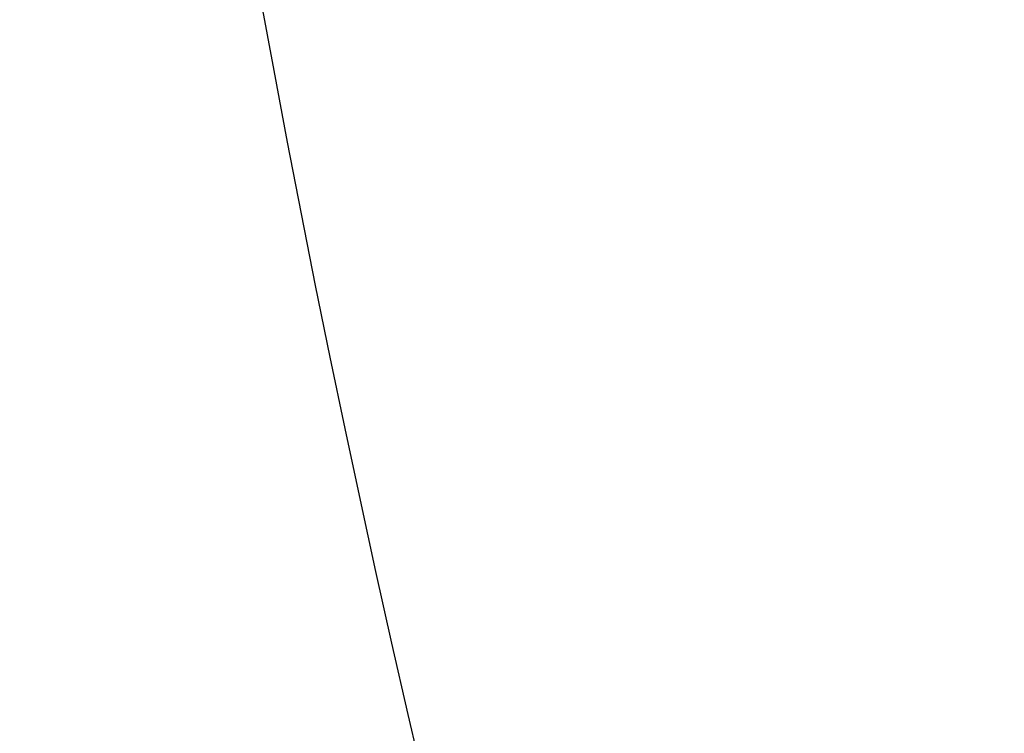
# Model space of a CAD drawing. Header units: millimetres. Extents: x -229 to 229, y -17 to 790.
# Tile 148 of 256: x -224.0065 to -223.9059, y 389.5944 to 389.6673. Entities that reach past the tile are written whole.
import ezdxf

# ---------------------------------------------------------------- set-up
doc = ezdxf.new("R2010")
doc.units = ezdxf.units.MM
doc.header["$MEASUREMENT"] = 0
doc.layers.add('Default', color=7, linetype='Continuous', true_color=0x000000)

# ---------------------------------------------------------------- blocks, each defined once
blk = doc.blocks.new('Block 01')
at = {"layer": 'Default'}
blk.add_open_spline([(-223.95123, 391.31761, 69.31312), (-223.94261, 391.28954, 69.31372), (-223.74638, 390.65282, 69.32692), (-223.3267, 389.41952, 69.3405), (-222.57754, 387.6752, 69.3183), (-221.66604, 386.02106, 69.25274), (-220.59007, 384.48645, 69.14751), (-219.3505, 383.09486, 69.00962), (-217.9751, 381.84697, 68.84528), (-216.49164, 380.74344, 68.66074), (-214.92478, 379.76734, 68.46003), (-213.29914, 378.90171, 68.24721), (-211.07115, 377.87423, 67.95023), (-208.20628, 376.78878, 67.55973), (-204.69562, 375.71367, 67.07114), (-201.14053, 374.80722, 66.56812), (-197.55691, 374.02835, 66.05467), (-193.95399, 373.34937, 65.53314), (-190.33747, 372.75009, 65.00524), (-186.71108, 372.21577, 64.47212), (-181.86592, 371.57554, 63.75549), (-175.79539, 370.88799, 62.85059), (-168.49663, 370.1953, 61.75379), (-161.18828, 369.60412, 60.6485), (-153.87317, 369.09281, 59.53645), (-148.4464, 368.76158, 58.70799), (-145.45873, 368.59253, 58.25093), (-144.91181, 368.56201, 58.16723)], degree=3, knots=[4.177517, 4.177517, 4.177517, 4.177517, 4.276081, 6.414122, 8.552162, 10.690203, 12.828243, 14.966284, 17.104324, 19.242365, 21.380405, 23.518446, 25.656487, 29.932568, 34.208649, 38.48473, 42.760811, 47.036892, 51.312973, 55.589054, 59.865135, 68.417298, 76.96946, 85.521622, 94.073784, 102.625946, 104.54219, 104.54219, 104.54219, 104.54219], dxfattribs=at)

msp = doc.modelspace()

# ---------------------------------------------------------------- linework, layer by layer
at = {"layer": 'Default'}
msp.add_open_spline([(0, 402.30478, 270.51437), (-31.66445, 402.30478, 270.51437), (-57.4291, 402.21782, 268.8551), (-100.13673, 401.92778, 263.32079), (-117.10313, 401.72431, 259.43823), (-144.68861, 401.24943, 250.3771), (-155.32334, 400.97767, 245.19158), (-172.43664, 400.40801, 234.32179), (-178.9168, 400.10989, 228.6333), (-187.85885, 399.62685, 219.41642), (-190.91161, 399.44, 215.85105), (-196.48421, 399.0453, 208.31981), (-199.02672, 398.83683, 204.34196), (-206.18735, 398.14579, 191.15614), (-210.25357, 397.60186, 180.77735), (-216.9211, 396.19345, 153.9032), (-219.51442, 395.33101, 137.44685), (-222.17234, 393.64961, 105.36386), (-222.85116, 393.02486, 93.44296), (-223.53909, 391.96655, 73.24923), (-223.71324, 391.59353, 66.13148), (-223.94693, 390.80264, 51.04046), (-224.00646, 390.38443, 43.06048), (-224.00645, 389.62535, 28.57631), (-223.90797, 389.31634, 22.68018), (-223.52253, 388.71302, 11.16807), (-223.23558, 388.41895, 5.55688), (-222.10665, 387.55984, -10.8358), (-220.99582, 387.01793, -21.17624), (-216.73321, 385.48714, -50.38535), (-212.64452, 384.59424, -67.42284), (-202.98432, 383.05924, -96.71242), (-197.41933, 382.41782, -108.95151), (-186.10853, 381.36791, -128.98489), (-180.36722, 380.95953, -136.77728), (-171.78761, 380.44011, -146.68841), (-168.62108, 380.27667, -149.80703), (-163.42244, 380.04182, -154.28828), (-161.60577, 379.96469, -155.75996), (-157.69575, 379.8057, -158.79377), (-155.60955, 379.72457, -160.34174), (-144.48902, 379.31492, -168.15829), (-133.3616, 378.97365, -174.67014), (-105.57207, 378.35849, -186.40802), (-88.89872, 378.0849, -191.62842), (-49.25595, 377.69545, -199.05958), (-26.27491, 377.5799, -201.26451), (-0.00072, 377.5799, -201.26455)], degree=3, knots=[0, 0, 0, 0, 43.647499, 43.647499, 87.294997, 87.294997, 130.942496, 130.942496, 174.589995, 174.589995, 202.958226, 202.958226, 231.326457, 231.326457, 288.06292, 288.06292, 344.799382, 344.799382, 373.167614, 373.167614, 387.351729, 387.351729, 401.535845, 401.535845, 411.706357, 411.706357, 421.87687, 421.87687, 442.217895, 442.217895, 482.899946, 482.899946, 523.581996, 523.581996, 564.264047, 564.264047, 592.232087, 592.232087, 606.216107, 606.216107, 620.200127, 620.200127, 676.136207, 676.136207, 732.072287, 732.072287, 788.00786, 788.00786, 788.00786, 788.00786], dxfattribs=at)

# ---------------------------------------------------------------- block references
msp.add_blockref('Block 01', (0, 0), dxfattribs=at)

doc.saveas('drawing.dxf')
